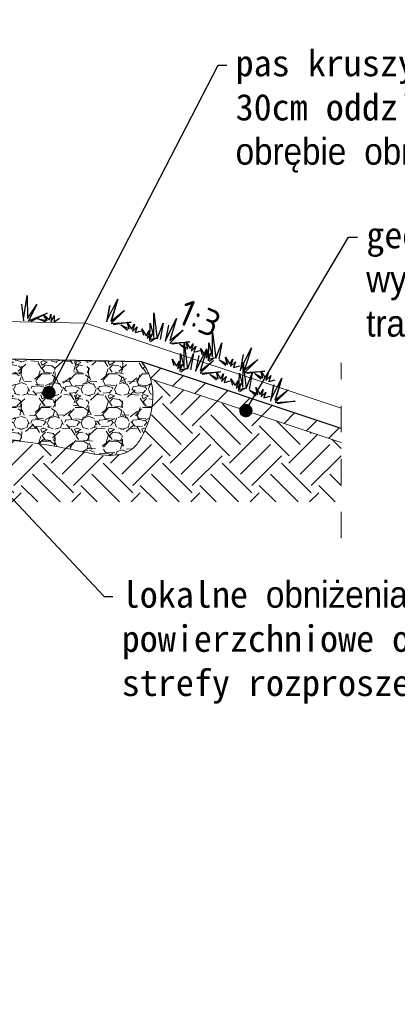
# Model space of a CAD drawing. Header units: millimetres. Extents: x 84 to 770, y 130 to 152.
# Tile 2 of 10: x 97.11 to 98.54, y 137.47 to 141.19. Entities that reach past the tile are written whole.
import ezdxf
from ezdxf import colors
from ezdxf.entities.mleader import LeaderData, LeaderLine
from ezdxf.math import Vec2, Vec3

# ---------------------------------------------------------------- set-up
doc = ezdxf.new("R2010")
doc.units = ezdxf.units.MM
doc.linetypes.add('DASHED2', pattern=[9.524999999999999, 6.35, -3.175])
for name, color, linetype, lineweight in [('_k_kreskowanie', 250, 'Continuous', 9), ('_k_widok', 7, 'Continuous', 20), ('Nawierzchnia', 7, 'Continuous', 30), ('przerywana', 7, 'DASHED2', 9), ('trawka', 3, 'Continuous', 30), ('Wymiary', 7, 'Continuous', 9)]:
    doc.layers.add(name, color=color, linetype=linetype, lineweight=lineweight)
doc.styles.add('GENERATED_STYLE_1', font='MS Gothic.ttf')
doc.styles.add('WYM TECH', font='isocpeur.ttf')

# ---------------------------------------------------------------- blocks, each defined once
blk = doc.blocks.new('_Dot')
at = {"color": 0, "linetype": 'ByBlock', "lineweight": -2}
blk.add_line((-0.5, 0), (-1, 0), dxfattribs=at)
at = {"color": 0, "linetype": 'ByBlock', "const_width": 0.5}
blk.add_lwpolyline([(-0.25, 0, 1), (0.25, 0, 1)], format="xyb", close=True, dxfattribs=at)

msp = doc.modelspace()

# ---------------------------------------------------------------- hatches: boundary and pattern name
at = {"layer": '_k_kreskowanie'}
h = msp.add_hatch(dxfattribs=at)
h.set_pattern_fill('GRAVEL', color=256, scale=0.005)
h.set_pattern_definition([(228.0127875, (-42.23538850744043, 8.22081986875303), (-1.01600000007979, -1.142999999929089), [0.017086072, -1.69152418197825]), (184.969741, (-42.24681850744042, 8.20811986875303), (1.523999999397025, 0.1270000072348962), [0.02932023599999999, -2.902702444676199]), (132.5104471, (-42.27602850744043, 8.20557986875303), (1.270000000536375, -1.396999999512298), [0.020674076, -2.046736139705]), (267.273689, (-42.32555850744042, 8.17382986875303), (0.1270000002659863, 2.539999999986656), [0.02670022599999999, -2.643321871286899]), (292.83365418, (-42.32682850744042, 8.14715986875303), (-0.6350000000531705, 1.523999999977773), [0.02618168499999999, -2.591990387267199]), (357.2736889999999, (-42.31666850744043, 8.12302986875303), (-2.539999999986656, 0.1270000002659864), [0.02670022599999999, -2.643321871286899]), (37.69424047, (-42.28999850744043, 8.121759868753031), (-1.650999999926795, -1.270000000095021), [0.03530968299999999, -3.495655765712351]), (72.25532837, (-42.26205850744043, 8.143349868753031), (0.8890000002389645, 2.793999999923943), [0.033335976, -3.30026283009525]), (121.42956562, (-42.25189850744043, 8.17509986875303), (-1.016000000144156, 1.650999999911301), [0.02679065, -2.652277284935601]), (175.2363583, (-42.26586850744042, 8.197959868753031), (1.396999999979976, -0.1270000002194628), [0.03058566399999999, -1.498696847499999]), (222.3974378, (-42.29634850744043, 8.200499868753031), (-1.523999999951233, -1.3970000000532), [0.03955389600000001, -3.91583862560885]), (138.81407483, (-42.19982850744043, 8.17255986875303), (-0.8889999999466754, 0.7620000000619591), [0.013500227, -1.3365282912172]), (171.4692344, (-42.20998850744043, 8.181449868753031), (1.651000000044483, -0.2539999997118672), [0.025684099, -2.542731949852]), (225, (-42.23538850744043, 8.18525986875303), (-1.776356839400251e-17, -0.127000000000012), [0.017960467, -0.1616446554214]), (203.19859051, (-42.24427850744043, 8.200499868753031), (0.6350000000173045, 0.2539999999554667), [0.009672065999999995, -0.9575311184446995]), (291.80140949, (-42.25316850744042, 8.19668986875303), (-0.1270000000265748, 0.3809999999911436), [0.013678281, -0.6702376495]), (30.96375653, (-42.24808850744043, 8.18398986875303), (0.3810000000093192, 0.2539999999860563), [0.02221598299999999, -0.7183149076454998]), (161.56505118, (-42.22903850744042, 8.19541986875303), (0.2540000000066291, -0.1269999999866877), [0.016064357, -0.3855449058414]), (16.389540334, (-42.32682850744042, 8.19668986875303), (1.270000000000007, 0.3810000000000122), [0.0225044, -2.22794133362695]), (70.34617594, (-42.30523850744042, 8.20303986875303), (-0.5080000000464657, -1.396999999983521), [0.018879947, -1.86911078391]), (293.19859051, (-42.22903850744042, 8.22081986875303), (-0.2539999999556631, 0.6350000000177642), [0.01934400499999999, -0.9478591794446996]), (343.6104596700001, (-42.22141850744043, 8.20303986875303), (-1.270000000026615, 0.380999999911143), [0.02250439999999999, -2.227941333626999]), (339.44395478, (-42.32682850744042, 8.11794986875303), (-0.6349999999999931, 0.2540000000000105), [0.02170175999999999, -1.0633867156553]), (294.7751406, (-42.30650850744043, 8.11032986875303), (-0.6350000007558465, 1.396999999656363), [0.018183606, -1.800179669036]), (66.80140949, (-42.22776850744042, 8.09381986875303), (0.2539999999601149, 0.6350000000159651), [0.019344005, -0.9478591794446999]), (17.35402464, (-42.22014850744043, 8.11159986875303), (-1.650999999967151, -0.5080000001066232), [0.02128913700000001, -2.10761879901]), (69.44395478, (-42.28999850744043, 8.09381986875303), (-0.254000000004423, -0.6349999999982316), [0.01085088, -1.0742375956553]), (101.309932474, (-42.23538850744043, 8.09381986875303), (-0.12700000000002, 0.5080000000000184), [0.00647573, -0.6410997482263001]), (165.963756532, (-42.23665850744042, 8.10016986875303), (0.3809999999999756, -0.1269999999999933), [0.026181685, -0.49745272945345]), (186.00900596, (-42.26205850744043, 8.10651986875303), (1.269999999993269, 0.1270000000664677), [0.02426334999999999, -2.402068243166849]), (303.69006753, (-42.24808850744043, 8.17255986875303), (-0.1270000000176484, 0.2539999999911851), [0.018316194, -0.439588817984]), (353.15722659, (-42.23792850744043, 8.15731986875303), (2.159000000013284, -0.2539999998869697), [0.031977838, -3.16580045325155]), (60.9453959, (-42.20617850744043, 8.15350986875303), (-0.5080000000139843, -0.8889999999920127), [0.013075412, -1.2944696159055]), (90, (-42.19982850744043, 8.16493986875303), (-0.127, 0.127), [0.00762, -0.11938]), (120.25643716, (-42.26459850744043, 8.11032986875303), (0.5079999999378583, -0.8890000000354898), [0.017643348, -1.74669703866]), (48.01278749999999, (-42.27348850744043, 8.125569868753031), (1.016000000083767, 1.14299999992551), [0.034172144, -1.67443810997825]), (0, (-42.25062850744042, 8.15096986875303), (0.127, 0.127), [0.03302, -0.09398]), (325.3048465, (-42.21760850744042, 8.15096986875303), (1.270000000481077, -0.8889999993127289), [0.020080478, -1.987965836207]), (254.0546040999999, (-42.20109850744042, 8.13953986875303), (-0.1269999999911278, -0.5080000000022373), [0.018491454, -0.9060825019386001]), (207.64597536, (-42.20617850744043, 8.121759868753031), (-2.413000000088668, -1.269999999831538), [0.03010725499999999, -2.980623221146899]), (175.42607874, (-42.23284850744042, 8.10778986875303), (-1.650999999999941, 0.1269999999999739), [0.031851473, -3.153292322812])])
edge = h.paths.add_edge_path()
edge.add_spline(control_points=[(96.9734030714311, 139.6115610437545), (97.0780794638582, 139.6017183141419), (97.25778196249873, 139.584820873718), (97.50904116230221, 139.5169547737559), (97.62093946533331, 139.6770399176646), (97.63708552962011, 139.8263373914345), (97.5734030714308, 139.8965716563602)], knot_values=[0, 0, 0, 0, 0.3349155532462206, 0.5749640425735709, 0.621955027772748, 0.9069656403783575, 0.9069656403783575, 0.9069656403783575, 0.9069656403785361], degree=3, periodic=0)
edge.add_line((97.5734030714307, 139.8965716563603), (96.86393370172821, 139.9107610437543))
edge.add_line((96.86393370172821, 139.9107610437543), (96.86393370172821, 139.7825703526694))
edge.add_line((96.86393370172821, 139.7825703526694), (96.97340307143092, 139.7825703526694))
edge.add_line((96.97340307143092, 139.7825703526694), (96.97340307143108, 139.6115610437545))
h = msp.add_hatch(dxfattribs=at)
h.set_pattern_fill('ANSI31', color=256, scale=0.025)
h.set_pattern_definition([(45, (-42.32682850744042, 8.09381986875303), (-0.0561266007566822, 0.05612660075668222), [])])
h.paths.add_polyline_path([(98.32718103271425, 139.592607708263), (98.3429924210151, 139.6400418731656), (97.5734030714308, 139.8965716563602), (97.57359534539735, 139.8963591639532), (97.57378714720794, 139.8961463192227), (97.57397847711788, 139.8959331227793), (97.57416933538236, 139.8957195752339), (97.57435972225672, 139.8955056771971), (97.57454963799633, 139.8952914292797), (97.57473908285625, 139.8950768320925), (97.57492805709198, 139.8948618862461), (97.5751165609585, 139.8946465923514), (97.57530459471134, 139.894430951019), (97.57549215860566, 139.8942149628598), (97.57567925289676, 139.8939986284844), (97.57586587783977, 139.8937819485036), (97.57605203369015, 139.8935649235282), (97.5762377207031, 139.8933475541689), (97.57642293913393, 139.8931298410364), (97.57660768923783, 139.8929117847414), (97.57679197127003, 139.8926933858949), (97.57697578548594, 139.8924746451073), (97.57715913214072, 139.8922555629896), (97.57734201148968, 139.8920361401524), (97.57752442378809, 139.8918163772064), (97.57770636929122, 139.8915962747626), (97.57788784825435, 139.8913758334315), (97.5780688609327, 139.8911550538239), (97.57824940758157, 139.8909339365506), (97.57842948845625, 139.8907124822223), (97.57860910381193, 139.8904906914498), (97.578788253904, 139.8902685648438), (97.57896693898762, 139.890046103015), (97.57914515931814, 139.8898233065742), (97.57932291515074, 139.889600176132), (97.5795002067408, 139.8893767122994), (97.57967703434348, 139.889152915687), (97.5798533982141, 139.8889287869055), (97.58002929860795, 139.8887043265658), (97.58020473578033, 139.8884795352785), (97.58037970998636, 139.8882544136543), (97.58055422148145, 139.8880289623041), (97.5807282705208, 139.8878031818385), (97.58090185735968, 139.8875770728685), (97.58107498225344, 139.8873506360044), (97.5812476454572, 139.8871238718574), (97.58141984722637, 139.886896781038), (97.58159158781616, 139.8866693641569), (97.58176286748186, 139.886441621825), (97.5819336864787, 139.886213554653), (97.582104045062, 139.8859851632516), (97.58227394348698, 139.8857564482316), (97.58244338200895, 139.8855274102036), (97.58261236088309, 139.8852980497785), (97.58278088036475, 139.8850683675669), (97.58294894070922, 139.8848383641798), (97.58311654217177, 139.8846080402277), (97.58328368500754, 139.8843773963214), (97.58345036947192, 139.8841464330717), (97.58361659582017, 139.8839151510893), (97.58378236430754, 139.883683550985), (97.58394767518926, 139.8834516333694), (97.58411252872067, 139.8832193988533), (97.584276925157, 139.8829868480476), (97.58444086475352, 139.8827539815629), (97.58460434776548, 139.8825208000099), (97.58476737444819, 139.8822873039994), (97.58492994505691, 139.8820534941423), (97.5850920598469, 139.8818193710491), (97.58525371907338, 139.8815849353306), (97.58541492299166, 139.8813501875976), (97.58557567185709, 139.8811151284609), (97.58573596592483, 139.8808797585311), (97.58589580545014, 139.880644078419), (97.58605519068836, 139.8804080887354), (97.58621412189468, 139.880171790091), (97.58637259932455, 139.8799351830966), (97.586530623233, 139.8796982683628), (97.58668819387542, 139.8794610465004), (97.58684531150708, 139.8792235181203), (97.5870019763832, 139.878985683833), (97.58715818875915, 139.8787475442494), (97.58731394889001, 139.8785090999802), (97.58746925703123, 139.8782703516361), (97.58762411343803, 139.878031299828), (97.58777851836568, 139.8777919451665), (97.5879324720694, 139.8775522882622), (97.58808597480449, 139.8773123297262), (97.58823902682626, 139.877072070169), (97.58839162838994, 139.8768315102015), (97.58854377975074, 139.8765906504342), (97.58869548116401, 139.876349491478), (97.58884673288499, 139.8761080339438), (97.58899753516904, 139.8758662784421), (97.58914788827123, 139.8756242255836), (97.589297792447, 139.8753818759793), (97.58944724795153, 139.8751392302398), (97.58959625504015, 139.8748962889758), (97.5897448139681, 139.8746530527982), (97.5898929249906, 139.8744095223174), (97.59004058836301, 139.8741656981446), (97.59018780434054, 139.8739215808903), (97.59033457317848, 139.8736771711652), (97.5904808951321, 139.8734324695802), (97.59062677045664, 139.8731874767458), (97.59077219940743, 139.872942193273), (97.59091718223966, 139.8726966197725), (97.59106171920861, 139.8724507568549), (97.59120581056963, 139.872204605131), (97.5913494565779, 139.8719581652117), (97.59149265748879, 139.8717114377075), (97.59163541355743, 139.8714644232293), (97.59177772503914, 139.8712171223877), (97.59191959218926, 139.8709695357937), (97.59206101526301, 139.8707216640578), (97.59220199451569, 139.8704735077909), (97.59234253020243, 139.8702250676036), (97.59248262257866, 139.8699763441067), (97.59262227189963, 139.869727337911), (97.59276147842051, 139.8694780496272), (97.59290024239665, 139.8692284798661), (97.59303856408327, 139.8689786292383), (97.59317644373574, 139.8687284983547), (97.59331388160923, 139.868478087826), (97.59345087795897, 139.8682273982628), (97.59358743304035, 139.867976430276), (97.59372354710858, 139.8677251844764), (97.59385922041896, 139.8674736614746), (97.59399445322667, 139.8672218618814), (97.59412924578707, 139.8669697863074), (97.5942635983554, 139.8667174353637), (97.59439751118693, 139.8664648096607), (97.59453098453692, 139.8662119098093), (97.5946640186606, 139.8659587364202), (97.5947966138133, 139.8657052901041), (97.59492877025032, 139.8654515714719), (97.59506048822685, 139.8651975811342), (97.5951917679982, 139.8649433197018), (97.5953226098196, 139.8646887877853), (97.59545301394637, 139.8644339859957), (97.59558298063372, 139.8641789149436), (97.59571251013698, 139.8639235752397), (97.59584160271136, 139.8636679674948), (97.59597025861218, 139.8634120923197), (97.5960984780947, 139.8631559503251), (97.5962262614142, 139.8628995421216), (97.59635360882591, 139.8626428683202), (97.59648052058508, 139.8623859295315), (97.59660699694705, 139.8621287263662), (97.59673303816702, 139.8618712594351), (97.59685864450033, 139.861613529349), (97.59698381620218, 139.8613555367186), (97.59710855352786, 139.8610972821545), (97.59723285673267, 139.8608387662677), (97.59735672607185, 139.8605799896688), (97.59748016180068, 139.8603209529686), (97.59760316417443, 139.8600616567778), (97.59772573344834, 139.859802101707), (97.59784786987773, 139.8595422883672), (97.59796957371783, 139.8592822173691), (97.59809084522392, 139.8590218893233), (97.59821168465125, 139.8587613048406), (97.59833209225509, 139.8585004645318), (97.59845206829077, 139.8582393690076), (97.59857161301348, 139.8579780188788), (97.59869072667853, 139.857716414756), (97.59880940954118, 139.8574545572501), (97.5989276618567, 139.8571924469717), (97.59904548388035, 139.8569300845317), (97.59916287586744, 139.8566674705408), (97.59927983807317, 139.8564046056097), (97.59939637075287, 139.8561414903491), (97.59951247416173, 139.8558781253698), (97.59962814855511, 139.8556145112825), (97.59974339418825, 139.8553506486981), (97.5998582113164, 139.8550865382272), (97.59997260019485, 139.8548221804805), (97.60008656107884, 139.8545575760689), (97.60020009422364, 139.854292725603), (97.60031319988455, 139.8540276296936), (97.60042587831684, 139.8537622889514), (97.60053812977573, 139.8534967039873), (97.60064995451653, 139.8532308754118), (97.60076135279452, 139.8529648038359), (97.60087232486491, 139.8526984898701), (97.600982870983, 139.8524319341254), (97.60109299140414, 139.8521651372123), (97.60120268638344, 139.8518980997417), (97.6013119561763, 139.8516308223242), (97.60142080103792, 139.8513633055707), (97.6015292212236, 139.8510955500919), (97.60163721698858, 139.8508275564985), (97.60174478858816, 139.8505593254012), (97.60185193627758, 139.8502908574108), (97.60195866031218, 139.8500221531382), (97.60206496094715, 139.8497532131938), (97.60217083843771, 139.8494840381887), (97.60227629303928, 139.8492146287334), (97.60238132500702, 139.8489449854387), (97.60248593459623, 139.8486751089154), (97.60259012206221, 139.8484049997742), (97.60269388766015, 139.8481346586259), (97.60279723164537, 139.8478640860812), (97.60290015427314, 139.8475932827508), (97.60300265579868, 139.8473222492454), (97.60310473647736, 139.847050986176), (97.60320639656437, 139.846779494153), (97.603307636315, 139.8465077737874), (97.6034084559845, 139.8462358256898), (97.60350885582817, 139.845963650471), (97.60360883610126, 139.8456912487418), (97.60370839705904, 139.8454186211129), (97.60380753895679, 139.845145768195), (97.60390626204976, 139.8448726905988), (97.60400456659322, 139.8445993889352), (97.60410245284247, 139.8443258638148), (97.60419992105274, 139.8440521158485), (97.60429697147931, 139.8437781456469), (97.60439360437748, 139.8435039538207), (97.60448982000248, 139.8432295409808), (97.60458561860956, 139.8429549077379), (97.60468100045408, 139.8426800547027), (97.60477596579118, 139.842404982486), (97.60487051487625, 139.8421296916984), (97.60496464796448, 139.8418541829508), (97.60505836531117, 139.8415784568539), (97.6051516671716, 139.8413025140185), (97.60524455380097, 139.8410263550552), (97.60533702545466, 139.8407499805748), (97.60542908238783, 139.8404733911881), (97.60552072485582, 139.8401965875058), (97.60561195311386, 139.8399195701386), (97.60570276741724, 139.8396423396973), (97.60579316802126, 139.8393648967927), (97.60588315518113, 139.8390872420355), (97.60597272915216, 139.8388093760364), (97.60606189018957, 139.8385312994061), (97.60615063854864, 139.8382530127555), (97.60623897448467, 139.8379745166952), (97.60632689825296, 139.837695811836), (97.60641441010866, 139.8374168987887), (97.60650151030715, 139.8371377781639), (97.60658819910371, 139.8368584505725), (97.6066744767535, 139.8365789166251), (97.60676034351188, 139.8362991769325), (97.60684579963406, 139.8360192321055), (97.6069308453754, 139.8357390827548), (97.60701548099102, 139.8354587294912), (97.60709970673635, 139.8351781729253), (97.60718352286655, 139.834897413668), (97.6072669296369, 139.8346164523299), (97.60734992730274, 139.8343352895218), (97.60743251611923, 139.8340539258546), (97.60751469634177, 139.8337723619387), (97.60759646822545, 139.8334905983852), (97.60767783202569, 139.8332086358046), (97.60775878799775, 139.8329264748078), (97.60783933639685, 139.8326441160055), (97.60791947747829, 139.8323615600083)])
h = msp.add_hatch(dxfattribs=at)
h.set_pattern_fill('EARTH', color=256, scale=0.025, angle=45)
h.set_pattern_definition([(45, (-42.32682850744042, 8.09381986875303), (1.387778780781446e-17, 0.2245064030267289), [0.15875, -0.15875]), (45, (-42.36892345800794, 8.135914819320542), (1.387778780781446e-17, 0.2245064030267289), [0.15875, -0.15875]), (45, (-42.41101840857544, 8.178009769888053), (1.387778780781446e-17, 0.2245064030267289), [0.15875, -0.15875]), (135, (-42.41101840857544, 8.206073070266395), (-0.2245064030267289, 1.387778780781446e-17), [0.15875, -0.15875]), (135, (-42.36892345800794, 8.248168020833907), (-0.2245064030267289, 1.387778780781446e-17), [0.15875, -0.15875]), (135, (-42.32682850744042, 8.290262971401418), (-0.2245064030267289, 1.387778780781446e-17), [0.15875, -0.15875])])
edge = h.paths.add_edge_path()
edge.add_line((98.32718103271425, 139.592607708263), (97.60791947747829, 139.8323615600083))
edge.add_spline(control_points=[(97.60791947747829, 139.8323615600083), (97.62754151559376, 139.7629791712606), (97.60655800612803, 139.6564653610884), (97.50904116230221, 139.5169547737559), (97.25778196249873, 139.584820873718), (97.0780794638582, 139.6017183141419), (96.9734030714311, 139.6115610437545)], knot_values=[0, 0, 0, 0, 0.2114892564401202, 0.2584802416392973, 0.4985287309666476, 0.8334442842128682, 0.8334442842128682, 0.8334442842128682, 0.8334442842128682], degree=3, periodic=0)
edge.add_line((96.9734030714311, 139.6115610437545), (96.9734030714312, 139.4827123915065))
edge.add_line((96.9734030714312, 139.4827123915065), (96.9734030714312, 139.3678998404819))
edge.add_line((96.9734030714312, 139.3678998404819), (98.32718103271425, 139.3678998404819))
edge.add_line((98.32718103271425, 139.3678998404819), (98.32718103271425, 139.592607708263))

# ---------------------------------------------------------------- linework, layer by layer
at = {"layer": '_k_widok'}
for points in [[(98.32718103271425, 139.7213311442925), (97.36383373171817, 140.0424469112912), (96.86393370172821, 140.052444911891)], [(98.32718103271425, 139.592607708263), (97.60791947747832, 139.8323615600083)]]:
    msp.add_lwpolyline(points, dxfattribs=at)
msp.add_open_spline([(96.9734030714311, 139.6115610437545), (97.0780794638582, 139.6017183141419), (97.25778196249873, 139.584820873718), (97.50904116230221, 139.5169547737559), (97.62093946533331, 139.6770399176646), (97.63708552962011, 139.8263373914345), (97.5734030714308, 139.8965716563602)], degree=3, knots=[0, 0, 0, 0, 0.3349155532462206, 0.5749640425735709, 0.621955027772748, 0.9069656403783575, 0.9069656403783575, 0.9069656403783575, 0.9069656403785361], dxfattribs=at)
at = {"layer": 'Nawierzchnia'}
msp.add_lwpolyline([(98.32718103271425, 139.6453123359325), (97.57340307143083, 139.8965716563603), (96.82393370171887, 139.9115610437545)], dxfattribs=at)
at = {"layer": 'przerywana', "ltscale": 0.01}
msp.add_lwpolyline([(98.32718103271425, 139.2306768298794), (98.32718103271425, 139.892607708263)], dxfattribs=at)
at = {"layer": 'trawka', "linetype": 'Continuous'}
for p, q in [((97.12805918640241, 140.0571778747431), (97.14158504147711, 140.14686790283)), ((97.12831398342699, 140.0571778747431), (97.14183983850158, 140.14686790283)), ((97.14158504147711, 140.14686790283), (97.14345494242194, 140.0598650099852)), ((97.14183983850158, 140.14686790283), (97.14370973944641, 140.0598650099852)), ((97.44294123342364, 140.0529156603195), (97.48413546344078, 140.1337258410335)), ((97.44318295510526, 140.0528350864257), (97.48437718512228, 140.1336452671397)), ((97.48413546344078, 140.1337258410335), (97.45839667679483, 140.0505963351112)), ((97.48437718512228, 140.1336452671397), (97.45863839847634, 140.0505157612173)), ((97.12012188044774, 140.1136844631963), (97.12829799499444, 140.0518285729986)), ((97.12037667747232, 140.1136844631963), (97.12855279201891, 140.0518285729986)), ((97.14345494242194, 140.0598650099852), (97.17862823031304, 140.1129812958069)), ((97.14370973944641, 140.0598650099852), (97.1788830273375, 140.1129812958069)), ((97.17862823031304, 140.1129812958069), (97.14682987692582, 140.0515067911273)), ((97.1788830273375, 140.1129812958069), (97.14708467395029, 140.0515067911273)), ((97.45328019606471, 140.1090325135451), (97.44147618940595, 140.0477653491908)), ((97.45352191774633, 140.1089519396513), (97.44171791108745, 140.0476847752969)), ((97.45839667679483, 140.0505963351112), (97.50856183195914, 140.0898640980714)), ((97.45863839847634, 140.0505157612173), (97.50880355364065, 140.0897835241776)), ((97.50856183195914, 140.0898640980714), (97.45895531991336, 140.0415997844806)), ((97.50880355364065, 140.0897835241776), (97.45919704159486, 140.0415192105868)), ((97.14682987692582, 140.0515067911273), (97.21712547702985, 140.0801603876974)), ((97.14708467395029, 140.0515067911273), (97.21738027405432, 140.0801603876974)), ((97.21712547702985, 140.0801603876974), (97.15593212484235, 140.0494093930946)), ((97.21738027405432, 140.0801603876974), (97.15618692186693, 140.0494093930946)), ((97.2130991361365, 140.0459617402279), (97.18285767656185, 140.0583896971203)), ((97.18285767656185, 140.0583896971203), (97.2174653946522, 140.0530459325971)), ((97.21335393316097, 140.0459617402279), (97.18311247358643, 140.0583896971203)), ((97.18311247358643, 140.0583896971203), (97.21772019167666, 140.0530459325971)), ((97.2174653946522, 140.0530459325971), (97.20304064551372, 140.0752760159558)), ((97.20304064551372, 140.0752760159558), (97.22641629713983, 140.0557163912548)), ((97.21772019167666, 140.0530459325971), (97.20329544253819, 140.0752760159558)), ((97.20329544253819, 140.0752760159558), (97.22667109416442, 140.0557163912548)), ((97.22641629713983, 140.0557163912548), (97.23101660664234, 140.0768075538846)), ((97.23101660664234, 140.0768075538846), (97.23256713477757, 140.0478317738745)), ((97.23256713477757, 140.0478317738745), (97.24412820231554, 140.0710555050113)), ((97.24412820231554, 140.0710555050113), (97.24357464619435, 140.0475407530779)), ((97.24357464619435, 140.0475407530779), (97.2643239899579, 140.0609371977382)), ((97.45895531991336, 140.0415997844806), (97.53470464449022, 140.046553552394)), ((97.45919704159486, 140.0415192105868), (97.53494636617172, 140.0464729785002)), ((97.53470464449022, 140.046553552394), (97.46692721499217, 140.0367316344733)), ((97.53494636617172, 140.0464729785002), (97.46716893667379, 140.0366510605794)), ((97.5264527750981, 140.0207230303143), (97.51979802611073, 140.0463738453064)), ((97.51979802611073, 140.0463738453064), (97.53578881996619, 140.0204259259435)), ((97.5266944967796, 140.0206424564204), (97.52003974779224, 140.0462932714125)), ((97.52003974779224, 140.0462932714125), (97.53603054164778, 140.0203453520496)), ((97.62035999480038, 139.9890483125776), (97.62049751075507, 140.0817223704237)), ((97.62049751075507, 140.0817223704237), (97.63232148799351, 139.9837405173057)), ((97.66450370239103, 139.9790615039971), (97.70569793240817, 140.0598716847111)), ((97.66474542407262, 139.9789809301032), (97.70593965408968, 140.0597911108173)), ((97.70569793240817, 140.0598716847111), (97.6799591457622, 139.9767421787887)), ((97.70593965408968, 140.0597911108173), (97.6802008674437, 139.9766616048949)), ((97.52007036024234, 140.0153831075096), (97.49531085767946, 140.0367364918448)), ((97.49531085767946, 140.0367364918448), (97.5264527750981, 140.0207230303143)), ((97.52031208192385, 140.0153025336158), (97.49555257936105, 140.036655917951)), ((97.49555257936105, 140.036655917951), (97.5266944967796, 140.0206424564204)), ((97.53578881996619, 140.0204259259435), (97.5468226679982, 140.0389800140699)), ((97.5468226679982, 140.0389800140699), (97.53913068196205, 140.011000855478)), ((97.53913068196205, 140.011000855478), (97.55744246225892, 140.0293768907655)), ((97.55744246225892, 140.0293768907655), (97.54948129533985, 140.0072438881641)), ((97.54948129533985, 140.0072438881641), (97.57340217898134, 140.0133913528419)), ((97.5746901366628, 140.0206000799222), (97.5908300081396, 139.995129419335)), ((97.58259755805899, 139.995605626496), (97.5746901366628, 140.0206000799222)), ((97.5908300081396, 139.995129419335), (97.60219203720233, 140.0130571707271)), ((97.60219203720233, 140.0130571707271), (97.59482823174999, 139.9844516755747)), ((97.60529894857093, 139.9743712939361), (97.60669228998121, 140.0425571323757)), ((97.60669228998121, 140.0425571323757), (97.62035999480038, 139.9890483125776)), ((97.63232148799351, 139.9837405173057), (97.65540059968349, 140.0425334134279)), ((97.65540059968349, 140.0425334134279), (97.64359659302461, 139.9812662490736)), ((97.6748426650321, 140.0351783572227), (97.66303865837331, 139.9739111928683)), ((97.67508438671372, 140.0350977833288), (97.66328038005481, 139.9738306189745)), ((97.6799591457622, 139.9767421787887), (97.73012430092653, 140.016009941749)), ((97.6802008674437, 139.9766616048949), (97.73036602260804, 140.0159293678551)), ((97.73012430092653, 140.016009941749), (97.68051778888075, 139.9677456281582)), ((97.73036602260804, 140.0159293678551), (97.68075951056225, 139.9676650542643)), ((97.59482823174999, 139.9844516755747), (97.61361727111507, 140.0026786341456)), ((97.61361727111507, 140.0026786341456), (97.60517884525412, 139.9806947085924)), ((97.60517884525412, 139.9806947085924), (97.62972606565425, 139.9871703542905)), ((97.62677348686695, 139.9844258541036), (97.60771526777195, 139.9720450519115)), ((97.68051778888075, 139.9677456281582), (97.75626711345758, 139.9726993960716)), ((97.68075951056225, 139.9676650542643), (97.75650883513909, 139.9726188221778)), ((97.75626711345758, 139.9726993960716), (97.68848968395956, 139.9628774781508)), ((97.75650883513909, 139.9726188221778), (97.68873140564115, 139.9627969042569)), ((97.74801524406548, 139.9468688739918), (97.74136049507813, 139.9725196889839)), ((97.74136049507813, 139.9725196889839), (97.75735128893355, 139.946571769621)), ((97.74825696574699, 139.946788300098), (97.74160221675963, 139.9724391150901)), ((97.74160221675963, 139.9724391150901), (97.75759301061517, 139.9464911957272)), ((97.84192246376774, 139.9151941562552), (97.84205997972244, 140.0078682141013)), ((97.84205997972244, 140.0078682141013), (97.8538839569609, 139.9098863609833)), ((97.7416328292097, 139.9415289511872), (97.71687332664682, 139.9628823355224)), ((97.71687332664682, 139.9628823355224), (97.74801524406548, 139.9468688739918)), ((97.74187455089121, 139.9414483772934), (97.71711504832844, 139.9628017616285)), ((97.71711504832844, 139.9628017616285), (97.74825696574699, 139.946788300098)), ((97.73495020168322, 139.87483276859), (97.73508771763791, 139.9675068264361)), ((97.73508771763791, 139.9675068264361), (97.74691169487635, 139.8695249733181)), ((97.75735128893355, 139.946571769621), (97.76838513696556, 139.9651258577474)), ((97.76838513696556, 139.9651258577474), (97.76069315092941, 139.9371466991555)), ((97.76069315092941, 139.9371466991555), (97.77900493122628, 139.9555227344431)), ((97.77900493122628, 139.9555227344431), (97.77104376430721, 139.9333897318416)), ((97.77104376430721, 139.9333897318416), (97.7949646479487, 139.9395371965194)), ((97.77909390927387, 139.8648459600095), (97.82028813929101, 139.9456561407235)), ((97.77933563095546, 139.8647653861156), (97.82052986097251, 139.9455755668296)), ((97.82028813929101, 139.9456561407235), (97.79454935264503, 139.8625266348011)), ((97.82052986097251, 139.9455755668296), (97.79479107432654, 139.8624460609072)), ((97.79625260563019, 139.9467459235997), (97.812392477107, 139.9212752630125)), ((97.80416002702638, 139.9217514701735), (97.79625260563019, 139.9467459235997)), ((97.812392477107, 139.9212752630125), (97.82375450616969, 139.9392030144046)), ((97.82375450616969, 139.9392030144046), (97.81639070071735, 139.9105975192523)), ((97.82686141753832, 139.9005171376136), (97.82825475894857, 139.9687029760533)), ((97.82825475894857, 139.9687029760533), (97.84192246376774, 139.9151941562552)), ((97.8538839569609, 139.9098863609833), (97.87696306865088, 139.9686792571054)), ((97.87696306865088, 139.9686792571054), (97.86515906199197, 139.9074120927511)), ((97.94715123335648, 139.8683129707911), (97.98834546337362, 139.9491231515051)), ((97.9473929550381, 139.8682323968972), (97.98858718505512, 139.9490425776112)), ((97.98834546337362, 139.9491231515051), (97.96260667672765, 139.8659936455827)), ((97.98858718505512, 139.9490425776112), (97.96284839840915, 139.8659130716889)), ((97.68928034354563, 139.9063845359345), (97.70542021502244, 139.8809138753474)), ((97.69718776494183, 139.8813900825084), (97.68928034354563, 139.9063845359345)), ((97.70542021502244, 139.8809138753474), (97.71678224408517, 139.8988416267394)), ((97.71678224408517, 139.8988416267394), (97.70941843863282, 139.8702361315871)), ((97.71988915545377, 139.8601557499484), (97.72128249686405, 139.9283415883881)), ((97.72128249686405, 139.9283415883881), (97.73495020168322, 139.87483276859)), ((97.74691169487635, 139.8695249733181), (97.76999080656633, 139.9283178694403)), ((97.76999080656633, 139.9283178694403), (97.75818679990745, 139.8670507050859)), ((97.78943287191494, 139.9209628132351), (97.77762886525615, 139.8596956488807)), ((97.78967459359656, 139.9208822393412), (97.77787058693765, 139.8596150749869)), ((97.79454935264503, 139.8625266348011), (97.84471450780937, 139.9017943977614)), ((97.79479107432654, 139.8624460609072), (97.84495622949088, 139.9017138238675)), ((97.84471450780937, 139.9017943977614), (97.79510799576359, 139.8535300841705)), ((97.84495622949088, 139.9017138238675), (97.79534971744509, 139.8534495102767)), ((97.81639070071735, 139.9105975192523), (97.83517974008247, 139.9288244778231)), ((97.83517974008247, 139.9288244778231), (97.82674131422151, 139.9068405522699)), ((97.82674131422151, 139.9068405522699), (97.85128853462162, 139.913316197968)), ((97.84833595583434, 139.9105716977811), (97.82927773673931, 139.8981908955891)), ((97.8909439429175, 139.8829753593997), (97.86618444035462, 139.9043287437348)), ((97.86618444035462, 139.9043287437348), (97.89732635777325, 139.8883152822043)), ((97.891185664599, 139.8828947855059), (97.8664261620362, 139.904248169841)), ((97.8664261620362, 139.904248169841), (97.89756807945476, 139.8882347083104)), ((97.89732635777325, 139.8883152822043), (97.89067160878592, 139.9139660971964)), ((97.89067160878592, 139.9139660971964), (97.90666240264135, 139.8880181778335)), ((97.89756807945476, 139.8882347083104), (97.89091333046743, 139.9138855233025)), ((97.89091333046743, 139.9138855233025), (97.90690412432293, 139.8879376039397)), ((97.90666240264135, 139.8880181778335), (97.91769625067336, 139.9065722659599)), ((97.91769625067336, 139.9065722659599), (97.91000426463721, 139.878593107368)), ((97.91000426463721, 139.878593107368), (97.92831604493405, 139.8969691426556)), ((97.92831604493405, 139.8969691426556), (97.920354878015, 139.8748361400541)), ((97.95749019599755, 139.9244298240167), (97.94568618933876, 139.8631626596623)), ((97.95773191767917, 139.9243492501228), (97.94592791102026, 139.8630820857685)), ((97.96260667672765, 139.8659936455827), (98.01277183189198, 139.9052614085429)), ((97.96284839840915, 139.8659130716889), (98.01301355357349, 139.9051808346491)), ((98.01277183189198, 139.9052614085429), (97.9631653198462, 139.8569970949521)), ((98.01301355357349, 139.9051808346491), (97.9634070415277, 139.8569165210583)), ((97.70941843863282, 139.8702361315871), (97.72820747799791, 139.888463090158)), ((97.72820747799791, 139.888463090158), (97.71976905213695, 139.8664791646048)), ((97.71976905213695, 139.8664791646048), (97.74431627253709, 139.8729548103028)), ((97.74136369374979, 139.8702103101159), (97.72230547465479, 139.8578295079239)), ((97.920354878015, 139.8748361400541), (97.9442757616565, 139.8809836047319)), ((97.95651267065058, 139.8009786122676), (97.95665018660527, 139.8936526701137)), ((97.95665018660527, 139.8936526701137), (97.96847416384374, 139.7956708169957)), ((97.9631653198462, 139.8569970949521), (98.03891464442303, 139.8619508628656)), ((97.9634070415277, 139.8569165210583), (98.03915636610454, 139.8618702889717)), ((98.03891464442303, 139.8619508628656), (97.97113721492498, 139.8521289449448)), ((98.03915636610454, 139.8618702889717), (97.9713789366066, 139.8520483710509)), ((98.03066277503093, 139.8361203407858), (98.02400802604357, 139.8617711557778)), ((98.02400802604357, 139.8617711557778), (98.039998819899, 139.835823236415)), ((98.03090449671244, 139.8360397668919), (98.02424974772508, 139.861690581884)), ((98.02424974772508, 139.861690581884), (98.04024054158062, 139.8357426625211)), ((97.79510799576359, 139.8535300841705), (97.87085732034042, 139.858483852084)), ((97.79534971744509, 139.8534495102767), (97.87109904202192, 139.8584032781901)), ((97.87085732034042, 139.858483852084), (97.8030798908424, 139.8486619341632)), ((97.87109904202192, 139.8584032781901), (97.80332161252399, 139.8485813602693)), ((97.85622303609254, 139.8273134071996), (97.83146353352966, 139.8486667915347)), ((97.83146353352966, 139.8486667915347), (97.86260545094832, 139.8326533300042)), ((97.85646475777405, 139.8272328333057), (97.83170525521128, 139.8485862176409)), ((97.83170525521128, 139.8485862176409), (97.86284717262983, 139.8325727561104)), ((97.86260545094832, 139.8326533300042), (97.85595070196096, 139.8583041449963)), ((97.85595070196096, 139.8583041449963), (97.87194149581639, 139.8323562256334)), ((97.86284717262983, 139.8325727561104), (97.85619242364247, 139.8582235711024)), ((97.85619242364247, 139.8582235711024), (97.872183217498, 139.8322756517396)), ((97.87194149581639, 139.8323562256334), (97.8829753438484, 139.8509103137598)), ((97.8829753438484, 139.8509103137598), (97.87528335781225, 139.8229311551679)), ((97.87528335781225, 139.8229311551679), (97.89359513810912, 139.8413071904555)), ((97.89359513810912, 139.8413071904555), (97.88563397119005, 139.819174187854)), ((97.88563397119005, 139.819174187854), (97.90955485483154, 139.8253216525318)), ((97.91084281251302, 139.8325303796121), (97.92698268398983, 139.8070597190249)), ((97.91875023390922, 139.8075359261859), (97.91084281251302, 139.8325303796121)), ((97.92698268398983, 139.8070597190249), (97.93834471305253, 139.824987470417)), ((97.93834471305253, 139.824987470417), (97.93098090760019, 139.7963819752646)), ((97.94145162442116, 139.786301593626), (97.94284496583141, 139.8544874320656)), ((97.94284496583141, 139.8544874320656), (97.95651267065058, 139.8009786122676)), ((97.96847416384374, 139.7956708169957), (97.99155327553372, 139.8544637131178)), ((97.99155327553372, 139.8544637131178), (97.97974926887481, 139.7931965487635)), ((98.02428036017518, 139.8307804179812), (97.99952085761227, 139.8521338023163)), ((97.99952085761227, 139.8521338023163), (98.03066277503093, 139.8361203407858)), ((98.02452208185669, 139.8306998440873), (97.99976257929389, 139.8520532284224)), ((97.99976257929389, 139.8520532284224), (98.03090449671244, 139.8360397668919)), ((98.039998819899, 139.835823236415), (98.05103266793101, 139.8543773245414)), ((98.05103266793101, 139.8543773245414), (98.04334068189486, 139.8263981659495)), ((98.04334068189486, 139.8263981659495), (98.06165246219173, 139.844774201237)), ((98.06165246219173, 139.844774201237), (98.05369129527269, 139.8226411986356)), ((98.05369129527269, 139.8226411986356), (98.07761217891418, 139.8287886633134)), ((98.06174144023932, 139.7540974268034), (98.10293567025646, 139.8349076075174)), ((98.06198316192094, 139.7540168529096), (98.10317739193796, 139.8348270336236)), ((98.10293567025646, 139.8349076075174), (98.07719688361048, 139.7517781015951)), ((98.10317739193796, 139.8348270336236), (98.07743860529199, 139.7516975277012)), ((97.93098090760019, 139.7963819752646), (97.9497699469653, 139.8146089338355)), ((97.9497699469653, 139.8146089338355), (97.94133152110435, 139.7926250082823)), ((97.94133152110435, 139.7926250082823), (97.96587874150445, 139.7991006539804)), ((97.96292616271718, 139.7963561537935), (97.94386794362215, 139.7839753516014)), ((98.00553414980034, 139.7687598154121), (97.98077464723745, 139.7901131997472)), ((97.98077464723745, 139.7901131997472), (98.01191656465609, 139.7740997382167)), ((98.00577587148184, 139.7686792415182), (97.98101636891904, 139.7900326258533)), ((97.98101636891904, 139.7900326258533), (98.0121582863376, 139.7740191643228)), ((98.01191656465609, 139.7740997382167), (98.00526181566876, 139.7997505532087)), ((98.00526181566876, 139.7997505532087), (98.02125260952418, 139.7738026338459)), ((98.0121582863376, 139.7740191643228), (98.00550353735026, 139.7996699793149)), ((98.00550353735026, 139.7996699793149), (98.02149433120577, 139.773722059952)), ((98.02125260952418, 139.7738026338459), (98.0322864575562, 139.7923567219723)), ((98.0322864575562, 139.7923567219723), (98.02459447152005, 139.7643775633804)), ((98.07208040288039, 139.810214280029), (98.0602763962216, 139.7489471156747)), ((98.072322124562, 139.8101337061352), (98.0605181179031, 139.7488665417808)), ((98.07719688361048, 139.7517781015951), (98.12736203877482, 139.7910458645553)), ((98.07743860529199, 139.7516975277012), (98.12760376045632, 139.7909652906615)), ((98.12736203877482, 139.7910458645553), (98.07775552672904, 139.7427815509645)), ((98.12760376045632, 139.7909652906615), (98.07799724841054, 139.7427009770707)), ((98.02459447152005, 139.7643775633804), (98.04290625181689, 139.7827535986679)), ((98.04290625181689, 139.7827535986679), (98.03494508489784, 139.7606205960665)), ((98.03494508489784, 139.7606205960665), (98.05886596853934, 139.7667680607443)), ((98.07775552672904, 139.7427815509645), (98.15350485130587, 139.7477353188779)), ((98.15350485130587, 139.7477353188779), (98.08572742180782, 139.7379134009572))]:
    msp.add_line(p, q, dxfattribs=at)

# ---------------------------------------------------------------- texts
at = {"layer": 'Wymiary', "insert": (97.74255533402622, 140.1374672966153), "char_height": 0.1, "width": 0.2534713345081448, "attachment_point": 1, "rotation": 336.87084175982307, "style": 'WYM TECH'}
msp.add_mtext('1:3', dxfattribs=at)

# ---------------------------------------------------------------- leaders
at = {"layer": 'Nawierzchnia', "lineweight": 15}
ml = msp.add_multileader_mtext('Standard', dxfattribs=at)
ml.set_content('pas kruszywa 16-32 mm szerokości 60-70cm gr. 30cm oddzielony geowłókniną od gruntu w obrębie obniżonego krawężnika ', color=256, style='GENERATED_STYLE_1')
ml.set_leader_properties()
ml.set_arrow_properties(name='DOT')
ml.build(insert=Vec2(0, 0))
ml.multileader.update_dxf_attribs({"text_right_attachment_type": 6, "dogleg_length": 0.01, "arrow_head_size": 0.05})
ctx = ml.context
ctx.base_point, ctx.char_height, ctx.arrow_head_size, ctx.landing_gap_size, ctx.plane_origin = Vec3(97.89556943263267, 141.0162468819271), 0.09999999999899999, 0.05, 0.033333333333, Vec3(97.22425010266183, 139.7804769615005)
ctx.right_attachment = 6
notes = []
notes.append((ctx, [(0, (1, 1, 0), (97.86223609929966, 141.0162468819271), (1, 0), 0.033333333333, [(0, [(97.22425010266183, 139.7804769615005)], 0, [])])]))
ctx.mtext.insert, ctx.mtext.width, ctx.mtext.flow_direction = Vec3(97.92890276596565, 141.0743687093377), 2.911244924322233, 5
ml = msp.add_multileader_mtext('Standard', dxfattribs=at)
ml.set_content('geokrata HDPE 5cm odzielona geowłókniną, wypełenienie komórek  humus 8-10cm, obsianie trawą', color=256, style='GENERATED_STYLE_1')
ml.set_leader_properties()
ml.set_arrow_properties(name='DOT')
ml.build(insert=Vec2(0, 0))
ml.multileader.update_dxf_attribs({"text_right_attachment_type": 6, "dogleg_length": 0.01, "arrow_head_size": 0.05})
ctx = ml.context
ctx.base_point, ctx.char_height, ctx.arrow_head_size, ctx.landing_gap_size, ctx.plane_origin = Vec3(98.38846923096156, 140.367376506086), 0.09999999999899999, 0.05, 0.033333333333, Vec3(97.9675502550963, 139.7124846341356)
ctx.right_attachment = 6
notes.append((ctx, [(0, (1, 1, 0), (98.35513589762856, 140.367376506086), (1, 0), 0.033333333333, [(0, [(97.9675502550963, 139.7124846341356)], 0, [])])]))
ctx.mtext.insert, ctx.mtext.width, ctx.mtext.flow_direction = Vec3(98.42180256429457, 140.42524452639), 2.911244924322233, 5
ml = msp.add_multileader_mtext('Standard', dxfattribs=at)
ml.set_content('lokalne obniżenia krawężników L=1,50m - powierzchniowe odprowadzenie wód opadowych do strefy rozproszenia, lokalizacja zgodnie z PZT', color=256, style='GENERATED_STYLE_1')
ml.set_leader_properties()
ml.set_arrow_properties(name='DOT')
ml.build(insert=Vec2(0, 0))
ml.multileader.update_dxf_attribs({"text_right_attachment_type": 6, "dogleg_length": 0.01, "arrow_head_size": 0.05})
ctx = ml.context
ctx.base_point, ctx.char_height, ctx.arrow_head_size, ctx.landing_gap_size, ctx.plane_origin = Vec3(97.46562434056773, 139.010613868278), 0.09999999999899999, 0.05, 0.033333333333, Vec3(96.74874779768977, 139.7389503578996)
ctx.right_attachment = 6
notes.append((ctx, [(0, (1, 1, 0), (97.43229100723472, 139.010613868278), (1, 0), 0.033333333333, [(0, [(96.74874779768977, 139.7389503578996)], 0, [])])]))
ctx.mtext.insert, ctx.mtext.width, ctx.mtext.flow_direction = Vec3(97.49895767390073, 139.0689895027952), 3.349125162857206, 5
for ctx, leaders in notes:
    for number, flags, end, landing, length, lines in leaders:
        leader = LeaderData()
        leader.index, (leader.has_last_leader_line, leader.has_dogleg_vector, leader.attachment_direction) = number, flags
        leader.last_leader_point, leader.dogleg_vector, leader.dogleg_length = Vec3(end), Vec3(landing), length
        for number, points, colour, breaks in lines:
            line = LeaderLine()
            line.index, line.vertices, line.color, line.breaks = number, Vec3.list(points), colors.encode_raw_color(colour), breaks
            leader.lines.append(line)
        ctx.leaders.append(leader)

doc.saveas('drawing.dxf')
